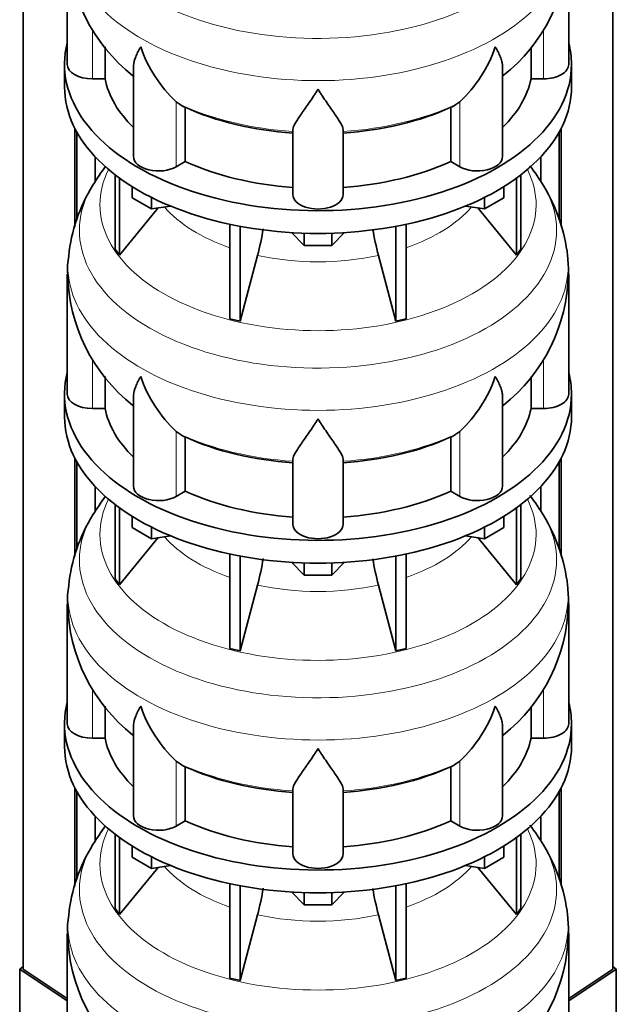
# Model space of a CAD drawing. Header units: millimetres. Extents: x 148 to 904, y -3991 to 2524.
# Tile 6 of 29: x 678 to 892, y -3713 to -3359. Entities that reach past the tile are written whole.
import ezdxf

# ---------------------------------------------------------------- set-up
doc = ezdxf.new("R2010")
doc.units = ezdxf.units.MM
for name, color, linetype in [('MID_134-19', 7, 'Continuous'), ('VSI134_DIFFUSORE', 7, 'Continuous'), ('VSI134_TERMINALE', 7, 'Continuous')]:
    doc.layers.add(name, color=color, linetype=linetype)

# ---------------------------------------------------------------- blocks, each defined once
blk = doc.blocks.new('SE4')
at = {"layer": 'MID_134-19', "color": 7, "linetype": 'Continuous', "lineweight": 35}
for p, q in [((679.43, -1437.98), (679.43, -3700.02)), ((891.05, -3700.02), (891.05, -1437.98)), ((697.93, -3433.44), (697.93, -3398.1)), ((698.69, -3430.91), (698.69, -3399.51)), ((871.79, -3399.51), (871.79, -3430.96)), ((872.54, -3398.1), (872.54, -3433.3)), ((705.2, -3417.27), (705.2, -3408.29)), ((865.27, -3408.29), (865.27, -3417.28)), ((697.93, -3551.83), (697.93, -3516.49)), ((698.69, -3549.3), (698.69, -3517.9)), ((871.79, -3517.9), (871.79, -3549.35)), ((872.54, -3516.49), (872.54, -3551.7)), ((705.2, -3535.66), (705.2, -3526.68)), ((865.27, -3526.68), (865.27, -3535.67)), ((697.93, -3670.22), (697.93, -3634.88)), ((698.69, -3667.69), (698.69, -3636.29)), ((871.79, -3636.29), (871.79, -3667.74)), ((872.54, -3634.88), (872.54, -3670.09)), ((705.2, -3654.05), (705.2, -3645.07)), ((865.27, -3645.07), (865.27, -3654.06))]:
    blk.add_line(p, q, dxfattribs=at)
at = {"layer": 'VSI134_DIFFUSORE', "color": 7, "linetype": 'Continuous', "lineweight": 35}
for p, q in [((695.24, -3332.06), (695.24, -3375.12)), ((875.24, -3375.12), (875.24, -3332.06)), ((708.77, -3380.31), (708.77, -3368.86)), ((861.71, -3368.88), (861.71, -3380.31)), ((694.24, -3375.12), (694.24, -3383.28)), ((718.96, -3376.02), (718.96, -3408.19)), ((851.51, -3408.19), (851.51, -3375.9)), ((876.24, -3383.28), (876.24, -3375.12)), ((704.24, -3380.31), (708.77, -3380.31)), ((861.71, -3380.31), (866.24, -3380.31)), ((735.75, -3389.57), (734.33, -3388.51)), ((737.53, -3410.01), (737.53, -3390.54)), ((832.95, -3390.54), (832.95, -3410.01)), ((836.15, -3388.51), (834.73, -3389.57)), ((776.24, -3421.88), (776.24, -3398.54)), ((794.24, -3421.88), (794.24, -3398.54)), ((734.33, -3411.86), (737.53, -3410.01)), ((832.95, -3410.01), (836.15, -3411.86)), ((712.41, -3414.79), (712.41, -3441.46)), ((858.07, -3414.79), (858.07, -3441.46)), ((713.94, -3415.93), (713.94, -3443.6)), ((718.48, -3423.04), (718.48, -3418.99)), ((851.99, -3423.04), (851.99, -3418.99)), ((856.53, -3415.93), (856.53, -3443.6)), ((725.42, -3427.05), (718.48, -3423.04)), ((725.42, -3427.05), (725.42, -3422.88)), ((732.25, -3426), (725.42, -3427.05)), ((845.05, -3427.05), (838.23, -3426)), ((845.05, -3427.05), (845.05, -3422.88)), ((851.99, -3423.04), (845.05, -3427.05)), ((713.94, -3443.6), (727.8, -3426.68)), ((842.67, -3426.68), (856.53, -3443.6)), ((753.54, -3432.53), (753.54, -3466.46)), ((757.24, -3433.27), (757.24, -3467.34)), ((813.24, -3433.27), (813.24, -3467.34)), ((816.93, -3432.53), (816.93, -3466.46)), ((780.33, -3440.18), (775.68, -3435.53)), ((780.33, -3440.18), (780.33, -3435.75)), ((794.8, -3435.53), (790.15, -3440.18)), ((790.15, -3440.18), (790.15, -3435.75)), ((790.15, -3440.18), (780.33, -3440.18)), ((712.41, -3441.46), (713.94, -3443.6)), ((757.24, -3467.34), (763.51, -3443.72)), ((806.96, -3443.72), (813.24, -3467.34)), ((856.53, -3443.6), (858.07, -3441.46)), ((695.24, -3450.45), (695.24, -3493.51)), ((875.24, -3493.51), (875.24, -3450.45)), ((753.54, -3466.46), (757.24, -3467.34)), ((813.24, -3467.34), (816.93, -3466.46)), ((708.77, -3498.71), (708.77, -3487.25)), ((861.71, -3487.27), (861.71, -3498.71)), ((694.24, -3493.51), (694.24, -3501.68)), ((718.96, -3494.41), (718.96, -3526.58)), ((851.51, -3526.58), (851.51, -3494.29)), ((876.24, -3501.68), (876.24, -3493.51)), ((704.24, -3498.71), (708.77, -3498.71)), ((861.71, -3498.71), (866.24, -3498.71)), ((735.75, -3507.96), (734.33, -3506.91)), ((836.15, -3506.91), (834.73, -3507.96)), ((737.53, -3528.4), (737.53, -3508.93)), ((832.95, -3508.93), (832.95, -3528.4)), ((776.24, -3540.28), (776.24, -3516.93)), ((794.24, -3540.28), (794.24, -3516.93)), ((734.33, -3530.25), (737.53, -3528.4)), ((832.95, -3528.4), (836.15, -3530.25)), ((712.41, -3533.18), (712.41, -3559.86)), ((713.94, -3534.32), (713.94, -3561.99)), ((856.53, -3534.32), (856.53, -3561.99)), ((858.07, -3533.18), (858.07, -3559.86)), ((718.48, -3541.44), (718.48, -3537.38)), ((851.99, -3541.44), (851.99, -3537.38)), ((725.42, -3545.44), (718.48, -3541.44)), ((725.42, -3545.44), (725.42, -3541.27)), ((845.05, -3545.44), (845.05, -3541.27)), ((851.99, -3541.44), (845.05, -3545.44)), ((713.94, -3561.99), (727.8, -3545.07)), ((732.25, -3544.39), (725.42, -3545.44)), ((845.05, -3545.44), (838.23, -3544.39)), ((842.67, -3545.07), (856.53, -3561.99)), ((753.54, -3550.92), (753.54, -3584.85)), ((757.24, -3551.67), (757.24, -3585.74)), ((813.24, -3551.67), (813.24, -3585.74)), ((816.93, -3550.92), (816.93, -3584.85)), ((780.33, -3558.57), (775.68, -3553.92)), ((780.33, -3558.57), (780.33, -3554.14)), ((794.8, -3553.92), (790.15, -3558.57)), ((790.15, -3558.57), (790.15, -3554.14)), ((712.41, -3559.86), (713.94, -3561.99)), ((790.15, -3558.57), (780.33, -3558.57)), ((856.53, -3561.99), (858.07, -3559.86)), ((757.24, -3585.74), (763.51, -3562.12)), ((806.96, -3562.12), (813.24, -3585.74)), ((695.24, -3568.85), (695.24, -3611.9)), ((875.24, -3611.9), (875.24, -3568.85)), ((753.54, -3584.85), (757.24, -3585.74)), ((813.24, -3585.74), (816.93, -3584.85)), ((708.77, -3617.1), (708.77, -3605.64)), ((861.71, -3605.67), (861.71, -3617.1)), ((694.24, -3611.9), (694.24, -3620.07)), ((718.96, -3612.81), (718.96, -3644.97)), ((851.51, -3644.97), (851.51, -3612.68)), ((876.24, -3620.07), (876.24, -3611.9)), ((704.24, -3617.1), (708.77, -3617.1)), ((861.71, -3617.1), (866.24, -3617.1)), ((735.75, -3626.35), (734.33, -3625.3)), ((737.53, -3646.8), (737.53, -3627.32)), ((832.95, -3627.32), (832.95, -3646.8)), ((836.15, -3625.3), (834.73, -3626.35)), ((776.24, -3658.67), (776.24, -3635.32)), ((794.24, -3658.67), (794.24, -3635.32)), ((734.33, -3648.64), (737.53, -3646.8)), ((832.95, -3646.8), (836.15, -3648.64)), ((712.41, -3651.57), (712.41, -3678.25)), ((858.07, -3651.57), (858.07, -3678.25)), ((713.94, -3652.72), (713.94, -3680.38)), ((718.48, -3659.83), (718.48, -3655.77)), ((851.99, -3659.83), (851.99, -3655.77)), ((856.53, -3652.72), (856.53, -3680.38)), ((725.42, -3663.83), (718.48, -3659.83)), ((725.42, -3663.83), (725.42, -3659.66)), ((732.25, -3662.78), (725.42, -3663.83)), ((845.05, -3663.83), (838.23, -3662.78)), ((845.05, -3663.83), (845.05, -3659.66)), ((851.99, -3659.83), (845.05, -3663.83)), ((713.94, -3680.38), (727.8, -3663.47)), ((842.67, -3663.47), (856.53, -3680.38)), ((753.54, -3669.32), (753.54, -3703.24)), ((757.24, -3670.06), (757.24, -3704.13)), ((813.24, -3670.06), (813.24, -3704.13)), ((816.93, -3669.32), (816.93, -3703.24)), ((780.33, -3676.97), (775.68, -3672.32)), ((780.33, -3676.97), (780.33, -3672.53)), ((794.8, -3672.32), (790.15, -3676.97)), ((790.15, -3676.97), (790.15, -3672.53)), ((790.15, -3676.97), (780.33, -3676.97)), ((712.41, -3678.25), (713.94, -3680.38)), ((757.24, -3704.13), (763.51, -3680.51)), ((806.96, -3680.51), (813.24, -3704.13)), ((856.53, -3680.38), (858.07, -3678.25)), ((695.24, -3687.24), (695.24, -3730.29)), ((875.24, -3730.29), (875.24, -3687.24)), ((753.54, -3703.24), (757.24, -3704.13)), ((813.24, -3704.13), (816.93, -3703.24))]:
    blk.add_line(p, q, dxfattribs=at)
at = {"layer": 'VSI134_DIFFUSORE', "color": 4, "linetype": 'Continuous', "lineweight": 9}
for p, q in [((704.24, -3380.31), (704.24, -3362.52)), ((866.24, -3380.31), (866.24, -3362.56)), ((734.33, -3411.86), (734.33, -3388.51)), ((836.15, -3411.86), (836.15, -3388.51)), ((704.24, -3498.71), (704.24, -3480.91)), ((866.24, -3498.71), (866.24, -3480.95)), ((734.33, -3530.25), (734.33, -3506.91)), ((836.15, -3530.25), (836.15, -3506.91)), ((704.24, -3617.1), (704.24, -3599.3)), ((866.24, -3617.1), (866.24, -3599.34)), ((734.33, -3648.64), (734.33, -3625.3)), ((836.15, -3648.64), (836.15, -3625.3))]:
    blk.add_line(p, q, dxfattribs=at)
at = {"layer": 'VSI134_DIFFUSORE', "color": 7, "linetype": 'Continuous', "lineweight": 35}
for centre, radius, start, end in [((756.49, -3331.06), 61.12, 180.9494, 231.9463), ((813.96, -3330.99), 61.18, 308.0505, 358.9874), ((766.83, -3353.56), 47.73, 198.6373, 227.0857), ((803.65, -3353.56), 47.73, 312.9143, 341.3628), ((743.66, -3377.17), 14.7, 237.4509, 245.3566), ((826.82, -3377.17), 14.7, 294.6434, 302.5491), ((762.49, -3452.68), 67.35, 142.6039, 149.502), ((806.76, -3453.87), 69.06, 30.4447, 37.8189), ((754.25, -3449.8), 58.81, 147.8813, 174.2643), ((813.09, -3451.09), 62.18, 6.6488, 31.192), ((673.67, -3419.41), 93.08, 344.857, 350.8457), ((895.49, -3419.62), 91.75, 189.1652, 195.2315), ((720.26, -3448.54), 24.95, 169.2731, 184.4334), ((837.06, -3449.07), 38.09, 357.9068, 7.8195), ((756.49, -3449.45), 61.12, 180.9494, 231.9463), ((813.96, -3449.38), 61.18, 308.0505, 358.9874), ((766.83, -3471.95), 47.73, 198.6373, 227.0857), ((803.65, -3471.95), 47.73, 312.9143, 341.3628), ((743.66, -3495.57), 14.7, 237.4509, 245.3566), ((826.82, -3495.57), 14.7, 294.6434, 302.5491), ((762.49, -3571.08), 67.35, 142.6039, 149.502), ((806.76, -3572.26), 69.06, 30.4447, 37.8189), ((754.25, -3568.19), 58.81, 147.8813, 174.2643), ((813.09, -3569.48), 62.18, 6.6488, 31.192), ((673.67, -3537.8), 93.08, 344.857, 350.8457), ((895.49, -3538.01), 91.75, 189.1652, 195.2315), ((720.26, -3566.93), 24.95, 169.2731, 184.4334), ((837.06, -3567.47), 38.09, 357.9068, 7.8195), ((756.49, -3567.85), 61.12, 180.9494, 231.9463), ((813.96, -3567.78), 61.18, 308.0505, 358.9874), ((766.83, -3590.34), 47.73, 198.6373, 227.0857), ((803.65, -3590.34), 47.73, 312.9143, 341.3628), ((743.66, -3613.96), 14.7, 237.4509, 245.3566), ((826.82, -3613.96), 14.7, 294.6434, 302.5491), ((762.49, -3689.47), 67.35, 142.6039, 149.502), ((806.76, -3690.66), 69.06, 30.4447, 37.8189), ((754.25, -3686.58), 58.81, 147.8813, 174.2643), ((813.09, -3687.87), 62.18, 6.6488, 31.192), ((673.67, -3656.19), 93.08, 344.857, 350.8457), ((895.49, -3656.4), 91.75, 189.1652, 195.2315), ((720.26, -3685.32), 24.95, 169.2731, 184.4334), ((837.06, -3685.86), 38.09, 357.9068, 7.8195), ((756.49, -3686.24), 61.12, 180.9494, 231.9463), ((813.96, -3686.17), 61.18, 308.0505, 358.9874)]:
    blk.add_arc(centre, radius, start, end, dxfattribs=at)
at = {"layer": 'VSI134_DIFFUSORE', "color": 4, "linetype": 'Continuous', "lineweight": 9}
for centre, major_axis, start_param, end_param in [((785.24, -3316.34), (85.67, 0), 2.809493, 6.283185), ((785.24, -3329.1), (-89.83, 0), 0, 3.209836), ((785.24, -3353.64), (-79.5, 0), 0.898849, 1.457346), ((785.24, -3353.64), (79.5, 0), 4.82584, 5.384336), ((785.24, -3425.54), (-78.3, 0), 0, 3.425204), ((785.24, -3425.54), (-78.3, 0), 5.999574, 6.283185), ((785.24, -3434.74), (85.67, 0), 2.809493, 6.283185), ((785.24, -3434.74), (85.67, 0), 0, 0.327073), ((785.24, -3410.43), (-61.63, 0), 0.463231, 1.030574), ((785.24, -3410.43), (61.63, 0), 5.252612, 5.819954), ((785.24, -3410.43), (-61.63, 0), 1.210556, 1.931037), ((785.24, -3447.49), (-89.83, 0), 0, 3.209836), ((785.24, -3447.49), (-89.83, 0), 6.215046, 6.283185), ((785.24, -3472.04), (-79.5, 0), 0.898849, 1.457346), ((785.24, -3472.04), (79.5, 0), 4.82584, 5.384336), ((785.24, -3543.94), (-78.3, 0), 0, 3.425204), ((785.24, -3543.94), (-78.3, 0), 5.999574, 6.283185), ((785.24, -3553.13), (85.67, 0), 2.809493, 6.283185), ((785.24, -3553.13), (85.67, 0), 0, 0.327073), ((785.24, -3528.82), (-61.63, 0), 0.463231, 1.030574), ((785.24, -3528.82), (61.63, 0), 5.252612, 5.819954), ((785.24, -3565.88), (-89.83, 0), 0, 3.209836), ((785.24, -3565.88), (-89.83, 0), 6.215046, 6.283185), ((785.24, -3528.82), (-61.63, 0), 1.210556, 1.931037), ((785.24, -3590.43), (-79.5, 0), 0.898849, 1.457346), ((785.24, -3590.43), (79.5, 0), 4.82584, 5.384336), ((785.24, -3662.33), (-78.3, 0), 0, 3.425204), ((785.24, -3662.33), (-78.3, 0), 5.999574, 6.283185), ((785.24, -3671.52), (85.67, 0), 2.809493, 6.283185), ((785.24, -3671.52), (85.67, 0), 0, 0.327073), ((785.24, -3647.21), (-61.63, 0), 0.463231, 1.030574), ((785.24, -3647.21), (61.63, 0), 5.252612, 5.819954), ((785.24, -3684.28), (-89.83, 0), 0, 3.209836), ((785.24, -3684.28), (-89.83, 0), 6.215046, 6.283185), ((785.24, -3647.21), (-61.63, 0), 1.210556, 1.931037)]:
    blk.add_ellipse(centre, major_axis=major_axis, ratio=0.57735, start_param=start_param, end_param=end_param, dxfattribs=at)
at = {"layer": 'VSI134_DIFFUSORE', "color": 7, "linetype": 'Continuous', "lineweight": 35}
for centre, major_axis, start_param, end_param in [((785.24, -3375.12), (91, 0), 2.993207, 6.283185), ((785.24, -3375.12), (91, 0), 0, 0.148386), ((704.24, -3375.12), (9, 0), 3.141593, 4.712389), ((866.24, -3375.12), (-9, 0), 1.570796, 3.141593), ((785.24, -3383.28), (-91, 0), 0, 3.141593), ((785.24, -3375.12), (-77, 0), 0.117151, 0.534109), ((785.24, -3375.12), (77, 0), 5.749077, 6.166034), ((785.24, -3355.64), (-77, 0), 0.902549, 1.453645), ((785.24, -3355.64), (77, 0), 4.82954, 5.380636), ((727.96, -3408.19), (9, 0), 3.141593, 5.497787), ((842.51, -3408.19), (-9, 0), 0.785398, 3.141593), ((785.24, -3375.12), (-77, 0), 0.902549, 1.453645), ((785.24, -3375.12), (77, 0), 4.82954, 5.380636), ((785.24, -3421.88), (-9, 0), 0, 3.141593), ((785.24, -3493.51), (91, 0), 2.993207, 6.283185), ((785.24, -3493.51), (91, 0), 0, 0.148386), ((704.24, -3493.51), (9, 0), 3.141593, 4.712389), ((866.24, -3493.51), (-9, 0), 1.570796, 3.141593), ((785.24, -3493.51), (-77, 0), 0.117151, 0.534109), ((785.24, -3493.51), (77, 0), 5.749077, 6.166034), ((785.24, -3501.68), (-91, 0), 0, 3.141593), ((785.24, -3474.03), (-77, 0), 0.902549, 1.453645), ((785.24, -3474.03), (77, 0), 4.82954, 5.380636), ((727.96, -3526.58), (9, 0), 3.141593, 5.497787), ((785.24, -3493.51), (-77, 0), 0.902549, 1.453645), ((785.24, -3493.51), (77, 0), 4.82954, 5.380636), ((842.51, -3526.58), (-9, 0), 0.785398, 3.141593), ((785.24, -3540.28), (-9, 0), 0, 3.141593), ((785.24, -3611.9), (91, 0), 2.993207, 6.283185), ((785.24, -3611.9), (91, 0), 0, 0.148386), ((704.24, -3611.9), (9, 0), 3.141593, 4.712389), ((866.24, -3611.9), (-9, 0), 1.570796, 3.141593), ((785.24, -3611.9), (-77, 0), 0.117151, 0.534109), ((785.24, -3611.9), (77, 0), 5.749077, 6.166034), ((785.24, -3620.07), (-91, 0), 0, 3.141593), ((785.24, -3592.43), (-77, 0), 0.902549, 1.453645), ((785.24, -3592.43), (77, 0), 4.82954, 5.380636), ((727.96, -3644.97), (9, 0), 3.141593, 5.497787), ((842.51, -3644.97), (-9, 0), 0.785398, 3.141593), ((785.24, -3611.9), (-77, 0), 0.902549, 1.453645), ((785.24, -3611.9), (77, 0), 4.82954, 5.380636), ((785.24, -3658.67), (-9, 0), 0, 3.141593)]:
    blk.add_ellipse(centre, major_axis=major_axis, ratio=0.57735, start_param=start_param, end_param=end_param, dxfattribs=at)
for points, knots in [([(718.96, -3376.05), (718.96, -3375.89), (718.97, -3375.72), (719.05, -3374.55), (719.34, -3373.5), (720.01, -3371.82), (720.27, -3371.25), (720.73, -3370.36), (720.89, -3370.06), (721.14, -3369.6), (721.28, -3369.36), (721.41, -3369.13), (721.5, -3368.97), (721.55, -3368.89), (721.6, -3368.81)], [0.4600931, 0.4600931, 0.4600931, 0.4600931, 0.5, 0.5, 0.75, 0.75, 0.875, 0.875, 0.9375, 0.9375, 0.96875, 0.984375, 0.984375, 1, 1, 1, 1]), ([(851.51, -3376), (851.51, -3375.86), (851.51, -3375.73), (851.46, -3375.09), (851.37, -3374.57), (851.11, -3373.51), (850.92, -3372.96), (850.47, -3371.84), (850.21, -3371.26), (849.75, -3370.36), (849.59, -3370.06), (849.33, -3369.6), (849.24, -3369.44), (849.06, -3369.13), (848.97, -3368.97), (848.88, -3368.81)], [0.4658143, 0.4658143, 0.4658143, 0.4658143, 0.5, 0.5, 0.625, 0.625, 0.75, 0.75, 0.875, 0.875, 0.9375, 0.9375, 0.96875, 0.96875, 1, 1, 1, 1]), ([(785.24, -3384.03), (785.11, -3384.24), (784.97, -3384.45), (784.71, -3384.87), (784.57, -3385.08), (784.18, -3385.7), (783.91, -3386.1), (783.13, -3387.3), (782.61, -3388.06), (781.6, -3389.54), (781.1, -3390.25), (780.15, -3391.6), (779.7, -3392.25), (778.86, -3393.47), (778.46, -3394.05), (777.92, -3394.87), (777.75, -3395.13), (777.43, -3395.65), (777.27, -3395.9), (776.86, -3396.62), (776.64, -3397.06), (776.33, -3397.86), (776.24, -3398.22), (776.24, -3398.54)], [0, 0, 0, 0, 0.03125, 0.03125, 0.0625, 0.0625, 0.125, 0.125, 0.25, 0.25, 0.375, 0.375, 0.5, 0.5, 0.625, 0.625, 0.6875, 0.6875, 0.75, 0.75, 0.875, 0.875, 1, 1, 1, 1]), ([(794.24, -3398.54), (794.24, -3398.22), (794.15, -3397.86), (793.84, -3397.06), (793.61, -3396.62), (793.2, -3395.9), (793.05, -3395.65), (792.73, -3395.13), (792.56, -3394.87), (792.02, -3394.05), (791.62, -3393.47), (790.78, -3392.25), (790.32, -3391.61), (789.38, -3390.25), (788.88, -3389.54), (787.87, -3388.07), (787.35, -3387.3), (786.56, -3386.11), (786.3, -3385.7), (785.9, -3385.08), (785.77, -3384.87), (785.5, -3384.45), (785.37, -3384.24), (785.24, -3384.03)], [0, 0, 0, 0, 0.125, 0.125, 0.25, 0.25, 0.3125, 0.3125, 0.375, 0.375, 0.5, 0.5, 0.625, 0.625, 0.75, 0.75, 0.875, 0.875, 0.9375, 0.9375, 0.96875, 0.96875, 1, 1, 1, 1]), ([(718.96, -3494.44), (718.96, -3494.28), (718.97, -3494.12), (719.05, -3492.94), (719.34, -3491.89), (720.01, -3490.21), (720.27, -3489.64), (720.73, -3488.75), (720.89, -3488.45), (721.14, -3487.99), (721.28, -3487.75), (721.41, -3487.52), (721.5, -3487.36), (721.55, -3487.28), (721.6, -3487.2)], [0.4600931, 0.4600931, 0.4600931, 0.4600931, 0.5, 0.5, 0.75, 0.75, 0.875, 0.875, 0.9375, 0.9375, 0.96875, 0.984375, 0.984375, 1, 1, 1, 1]), ([(851.51, -3494.39), (851.51, -3494.25), (851.51, -3494.12), (851.46, -3493.48), (851.37, -3492.97), (851.11, -3491.9), (850.92, -3491.35), (850.47, -3490.23), (850.21, -3489.65), (849.75, -3488.75), (849.59, -3488.45), (849.33, -3487.99), (849.24, -3487.83), (849.06, -3487.52), (848.97, -3487.36), (848.88, -3487.2)], [0.4658143, 0.4658143, 0.4658143, 0.4658143, 0.5, 0.5, 0.625, 0.625, 0.75, 0.75, 0.875, 0.875, 0.9375, 0.9375, 0.96875, 0.96875, 1, 1, 1, 1]), ([(785.24, -3502.42), (785.11, -3502.63), (784.97, -3502.85), (784.71, -3503.27), (784.57, -3503.47), (784.18, -3504.09), (783.91, -3504.5), (783.13, -3505.69), (782.61, -3506.45), (781.6, -3507.93), (781.1, -3508.64), (780.15, -3510), (779.7, -3510.64), (778.86, -3511.86), (778.46, -3512.44), (777.92, -3513.26), (777.75, -3513.52), (777.43, -3514.04), (777.27, -3514.29), (776.86, -3515.01), (776.64, -3515.45), (776.33, -3516.25), (776.24, -3516.61), (776.24, -3516.93)], [0, 0, 0, 0, 0.03125, 0.03125, 0.0625, 0.0625, 0.125, 0.125, 0.25, 0.25, 0.375, 0.375, 0.5, 0.5, 0.625, 0.625, 0.6875, 0.6875, 0.75, 0.75, 0.875, 0.875, 1, 1, 1, 1]), ([(794.24, -3516.93), (794.24, -3516.61), (794.15, -3516.25), (793.84, -3515.45), (793.61, -3515.01), (793.2, -3514.29), (793.05, -3514.04), (792.73, -3513.53), (792.56, -3513.26), (792.02, -3512.44), (791.62, -3511.86), (790.78, -3510.64), (790.32, -3510), (789.38, -3508.65), (788.88, -3507.93), (787.87, -3506.46), (787.35, -3505.69), (786.56, -3504.5), (786.3, -3504.09), (785.9, -3503.47), (785.77, -3503.27), (785.5, -3502.85), (785.37, -3502.63), (785.24, -3502.42)], [0, 0, 0, 0, 0.125, 0.125, 0.25, 0.25, 0.3125, 0.3125, 0.375, 0.375, 0.5, 0.5, 0.625, 0.625, 0.75, 0.75, 0.875, 0.875, 0.9375, 0.9375, 0.96875, 0.96875, 1, 1, 1, 1]), ([(718.96, -3612.83), (718.96, -3612.67), (718.97, -3612.51), (719.05, -3611.33), (719.34, -3610.28), (720.01, -3608.61), (720.27, -3608.03), (720.73, -3607.14), (720.89, -3606.84), (721.14, -3606.38), (721.28, -3606.15), (721.41, -3605.91), (721.5, -3605.75), (721.55, -3605.67), (721.6, -3605.6)], [0.4600931, 0.4600931, 0.4600931, 0.4600931, 0.5, 0.5, 0.75, 0.75, 0.875, 0.875, 0.9375, 0.9375, 0.96875, 0.984375, 0.984375, 1, 1, 1, 1]), ([(851.51, -3612.78), (851.51, -3612.65), (851.51, -3612.51), (851.46, -3611.87), (851.37, -3611.36), (851.11, -3610.3), (850.92, -3609.75), (850.47, -3608.62), (850.21, -3608.04), (849.75, -3607.15), (849.59, -3606.84), (849.33, -3606.38), (849.24, -3606.22), (849.06, -3605.91), (848.97, -3605.75), (848.88, -3605.6)], [0.4658143, 0.4658143, 0.4658143, 0.4658143, 0.5, 0.5, 0.625, 0.625, 0.75, 0.75, 0.875, 0.875, 0.9375, 0.9375, 0.96875, 0.96875, 1, 1, 1, 1]), ([(785.24, -3620.81), (785.11, -3621.03), (784.97, -3621.24), (784.71, -3621.66), (784.57, -3621.87), (784.18, -3622.48), (783.91, -3622.89), (783.13, -3624.08), (782.61, -3624.85), (781.6, -3626.32), (781.1, -3627.03), (780.15, -3628.39), (779.7, -3629.03), (778.86, -3630.25), (778.46, -3630.83), (777.92, -3631.65), (777.75, -3631.92), (777.43, -3632.43), (777.27, -3632.68), (776.86, -3633.4), (776.64, -3633.84), (776.33, -3634.64), (776.24, -3635), (776.24, -3635.32)], [0, 0, 0, 0, 0.03125, 0.03125, 0.0625, 0.0625, 0.125, 0.125, 0.25, 0.25, 0.375, 0.375, 0.5, 0.5, 0.625, 0.625, 0.6875, 0.6875, 0.75, 0.75, 0.875, 0.875, 1, 1, 1, 1]), ([(794.24, -3635.32), (794.24, -3635), (794.15, -3634.64), (793.84, -3633.84), (793.61, -3633.4), (793.2, -3632.68), (793.05, -3632.43), (792.73, -3631.92), (792.56, -3631.65), (792.02, -3630.83), (791.62, -3630.25), (790.78, -3629.03), (790.32, -3628.39), (789.38, -3627.04), (788.88, -3626.33), (787.87, -3624.85), (787.35, -3624.08), (786.56, -3622.89), (786.3, -3622.49), (785.9, -3621.87), (785.77, -3621.66), (785.5, -3621.24), (785.37, -3621.03), (785.24, -3620.81)], [0, 0, 0, 0, 0.125, 0.125, 0.25, 0.25, 0.3125, 0.3125, 0.375, 0.375, 0.5, 0.5, 0.625, 0.625, 0.75, 0.75, 0.875, 0.875, 0.9375, 0.9375, 0.96875, 0.96875, 1, 1, 1, 1])]:
    blk.add_open_spline(points, degree=3, knots=knots, dxfattribs=at)
at = {"layer": 'VSI134_TERMINALE', "color": 7, "linetype": 'Continuous', "lineweight": 35}
for p, q in [((679.43, -3699.06), (678.14, -3700.04)), ((678.14, -3700.04), (695.24, -3711.4)), ((678.14, -3700.04), (678.14, -3727.33)), ((695.24, -3710.52), (679.43, -3700.02)), ((891.05, -3700.02), (875.24, -3710.52)), ((875.24, -3711.4), (892.33, -3700.04)), ((892.33, -3700.04), (891.05, -3699.06)), ((892.33, -3727.33), (892.33, -3700.04))]:
    blk.add_line(p, q, dxfattribs=at)

msp = doc.modelspace()

# ---------------------------------------------------------------- block references
msp.add_blockref('SE4', (0, 0))

doc.saveas('drawing.dxf')
